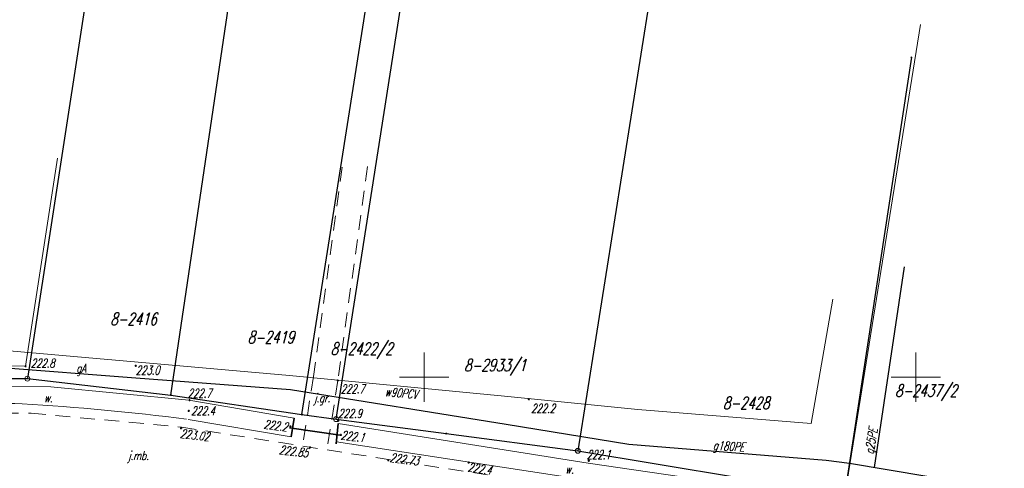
# Model space of a CAD drawing. Header units: millimetres. Extents: x 7501998 to 7504402, y 5666312 to 5667240.
# Tile 6 of 51: x 7502259 to 7502359, y 5666891 to 5666936. Entities that reach past the tile are written whole.
import ezdxf
from ezdxf.enums import TextEntityAlignment as Align

# ---------------------------------------------------------------- set-up
doc = ezdxf.new("R2010")
doc.units = ezdxf.units.MM
doc.header["$MEASUREMENT"] = 0
for name, pattern in [('1', [0]), ('3', [1, 0.5, -0.5]), ('4', [2.5, 1.5, -1]), ('BGS', [7.5, 7.5]), ('KOR', [0])]:
    doc.linetypes.add(name, pattern=pattern)
doc.layers.get('0').update_dxf_attribs({"color": 250, "linetype": 'CONTINUOUS', "lineweight": 100})
for name, color, linetype, lineweight in [('Dzialki', 7, '1', 30), ('EUZOU_T_3', 7, 'CONTINUOUS', 18), ('EUZPU_L_3', 7, 'KOR', 18), ('Numery_dzialek', 7, 'CONTINUOUS', 18), ('Podzial_sekcyjny_krzyze', 7, '1', 18), ('Punkty', 7, 'CONTINUOUS', 9), ('SDROK_T_0', 7, 'CONTINUOUS', 18), ('SDRPK_L_1', 7, '4', 18), ('SDRPT_L_0', 7, '3', 35), ('SZOPO_L_0', 7, 'BGS', 18), ('UGGOO_T_0', 7, 'CONTINUOUS', 18), ('UGGPON_L_1', 40, '1', 30), ('UWWOO_T_0', 5, 'CONTINUOUS', 18), ('UWWPO_L_1', 5, '1', 18), ('WUKOS_T_0', 7, 'CONTINUOUS', 35), ('WUKOS_T_1', 7, 'CONTINUOUS', 15)]:
    doc.layers.add(name, color=color, linetype=linetype, lineweight=lineweight)
doc.styles.get("Standard").update_dxf_attribs({"font": 'Simplex.SHX', "width": 0.75})

# ---------------------------------------------------------------- blocks, each defined once
blk = doc.blocks.new('GRO')
at = {"linetype": 'Continuous'}
blk.add_circle((0, 0), 0.045, dxfattribs=at)
blk = doc.blocks.new('GRT')
at = {"linetype": 'Continuous'}
blk.add_circle((0, 0), 0.25, dxfattribs=at)
blk = doc.blocks.new('WSP')
at = {"linetype": 'Continuous'}
blk.add_circle((0, 0), 0.045, dxfattribs=at)

msp = doc.modelspace()

# ---------------------------------------------------------------- linework, layer by layer
at = {"layer": 'Dzialki'}
for p, q in [((7502274.23, 5666898.18), (7502314.2, 5667167.76)), ((7502287.56, 5666896.19), (7502306.29, 5667015.59)), ((7502291.03, 5666895.73), (7502302.29, 5666967.57)), ((7502326.92, 5666963.71), (7502315.62, 5666892.51)), ((7502268.64, 5666958.15), (7502259.63, 5666899.85)), ((7502349.55, 5666932.5), (7502342.75, 5666888.03)), ((7502245.61, 5666899.93), (7502259.63, 5666899.85)), ((7502259.63, 5666899.85), (7502274.23, 5666898.18)), ((7502274.23, 5666898.18), (7502287.56, 5666896.19)), ((7502287.56, 5666896.19), (7502291.03, 5666895.73)), ((7502291.03, 5666895.73), (7502302.24, 5666894.26)), ((7502302.24, 5666894.26), (7502315.62, 5666892.51)), ((7502315.62, 5666892.51), (7502342.75, 5666888.03))]:
    msp.add_line(p, q, dxfattribs=at)
at = {"layer": 'EUZPU_L_3', "linetype": 'KOR'}
for p, q in [((7502251.19, 5666899.06), (7502262, 5666899.03)), ((7502262, 5666899.03), (7502276.07, 5666897.67)), ((7502276.07, 5666897.67), (7502286.76, 5666895.83)), ((7502286.46, 5666893.92), (7502275.98, 5666895.69)), ((7502291.25, 5666895.29), (7502316.66, 5666891.24)), ((7502291.06, 5666893.44), (7502316.58, 5666889.53)), ((7502316.66, 5666891.24), (7502337.86, 5666888.19))]:
    msp.add_line(p, q, dxfattribs=at)
at = {"layer": 'Podzial_sekcyjny_krzyze'}
for p, q in [((7502300, 5666897.5), (7502300, 5666902.5)), ((7502350, 5666897.5), (7502350, 5666902.5)), ((7502297.5, 5666900), (7502302.5, 5666900)), ((7502347.5, 5666900), (7502352.5, 5666900))]:
    msp.add_line(p, q, dxfattribs=at)
at = {"layer": 'SDRPK_L_1', "linetype": '4'}
for p, q in [((7502288.73, 5666900.05), (7502291.7, 5666921.74)), ((7502294.24, 5666921.41), (7502291.21, 5666899.65)), ((7502288.73, 5666900.05), (7502287.63, 5666893)), ((7502291.21, 5666899.65), (7502290.11, 5666892.61)), ((7502252.23, 5666896.3), (7502260.01, 5666896.34)), ((7502260.01, 5666896.34), (7502275.31, 5666894.92)), ((7502275.31, 5666894.92), (7502338.97, 5666884.98))]:
    msp.add_line(p, q, dxfattribs=at)
at = {"layer": 'SDRPT_L_0', "linetype": '1'}
for p, q in [((7502286.76, 5666895.83), (7502286.46, 5666893.92)), ((7502286.29, 5666894.86), (7502291.45, 5666894.09)), ((7502291.04, 5666893.23), (7502291.25, 5666895.29))]:
    msp.add_line(p, q, dxfattribs=at)
at = {"layer": 'SZOPO_L_0', "linetype": 'BGS'}
for p, q in [((7502343.01, 5666889.44), (7502350.47, 5666935.85)), ((7502262.71, 5666922.24), (7502259.45, 5666901.11)), ((7502259.45, 5666901.11), (7502248.67, 5666901.37))]:
    msp.add_line(p, q, dxfattribs=at)
for centre, radius, start, end in [((7502254.37, 5666789.89), 107.49, 87.4812, 93.8601), ((7502245.46, 5666660.97), 236.71, 82.6349, 86.6981)]:
    msp.add_arc(centre, radius, start, end, dxfattribs=at)
at = {"layer": 'UGGPON_L_1', "linetype": '1'}
for p, q in [((7502345.8, 5666890.83), (7502348.86, 5666911.22)), ((7502248.71, 5666901.6), (7502270.67, 5666899.92)), ((7502270.67, 5666899.92), (7502286.41, 5666898.75)), ((7502286.41, 5666898.75), (7502308.32, 5666895.23)), ((7502308.32, 5666895.23), (7502320.8, 5666893.19)), ((7502320.8, 5666893.19), (7502340.87, 5666891.56)), ((7502340.87, 5666891.56), (7502343.27, 5666891.26)), ((7502343.27, 5666891.26), (7502359.01, 5666888.61))]:
    msp.add_line(p, q, dxfattribs=at)
at = {"layer": 'UWWPO_L_1', "linetype": '1'}
for p, q in [((7502339.35, 5666895.29), (7502341.58, 5666907.93)), ((7502256.18, 5666902.83), (7502286.28, 5666900.18)), ((7502286.28, 5666900.18), (7502308.16, 5666898.05)), ((7502308.16, 5666898.05), (7502321.73, 5666896.7)), ((7502321.73, 5666896.7), (7502339.35, 5666895.29))]:
    msp.add_line(p, q, dxfattribs=at)

# ---------------------------------------------------------------- block references
at = {"layer": 'Punkty'}
for name, p in [('GRO', (7502349.55, 5666932.5)), ('GRT', (7502259.63, 5666899.85)), ('GRO', (7502274.23, 5666898.18)), ('GRO', (7502287.56, 5666896.19)), ('GRT', (7502291.03, 5666895.73)), ('GRO', (7502302.24, 5666894.26)), ('GRT', (7502315.62, 5666892.51))]:
    msp.add_blockref(name, p, dxfattribs=at)
at = {"layer": 'WUKOS_T_0'}
for p in [(7502259.45, 5666901.11), (7502270.66, 5666901.15), (7502291.21, 5666899.65), (7502310.65, 5666897.75), (7502276.12, 5666897.66), (7502276.04, 5666896.57), (7502275.26, 5666894.81), (7502286.39, 5666895), (7502291.23, 5666895.56), (7502291.53, 5666894.13), (7502288.38, 5666892.86), (7502296.35, 5666891.55), (7502304.53, 5666891.32), (7502316.74, 5666891.5)]:
    msp.add_blockref('WSP', p, dxfattribs=at)

# ---------------------------------------------------------------- texts
at = {"layer": 'EUZOU_T_3', "oblique": 15, "width": 0.7}
for p in [(7502261.33, 5666898.34), (7502314.35, 5666891.09)]:
    msp.add_text('w.', height=0.9, dxfattribs=at).set_placement(p, align=Align.TOP_LEFT)
at = {"layer": 'Numery_dzialek', "oblique": 15, "width": 0.7}
for s, p in [('8-2416', (7502268.07, 5666906.53)), ('8-2419', (7502282.04, 5666904.68)), ('8-2422/2', (7502290.48, 5666903.51)), ('8-2933/1', (7502304.06, 5666901.84)), ('8-2437/2', (7502347.9, 5666899.25)), ('8-2428', (7502330.39, 5666898))]:
    msp.add_text(s, height=1.25, dxfattribs=at).set_placement(p, align=Align.TOP_LEFT)
at = {"layer": 'SDROK_T_0', "oblique": 15, "width": 0.7}
for s, p in [('j.gr.', (7502288.77, 5666898.34)), ('j.mb.', (7502269.85, 5666892.48))]:
    msp.add_text(s, height=0.9, dxfattribs=at).set_placement(p, align=Align.TOP_LEFT)
at = {"layer": 'UGGOO_T_0', "oblique": 15, "width": 0.7}
for s, rotation, p in [('gA', 1.6366, (7502264.61, 5666900.43)), ('g25PE', 80.5927, (7502345.69, 5666892.1)), ('g180PE', 356.3478, (7502329.35, 5666892.64))]:
    msp.add_text(s, height=0.9, rotation=rotation, dxfattribs=at).set_placement(p)
at = {"layer": 'UWWOO_T_0', "oblique": 15, "width": 0.7}
msp.add_text('w90PCV', height=0.9, rotation=354.6608, dxfattribs=at).set_placement((7502295.99, 5666898.09))
at = {"layer": 'WUKOS_T_1', "oblique": 15, "width": 0.7}
for s, p in [('222.8', (7502259.98, 5666901.87)), ('223.0', (7502270.66, 5666901.15)), ('222.7', (7502275.94, 5666898.81)), ('222.7', (7502291.51, 5666899.25)), ('222.4', (7502276.29, 5666897.02)), ('222.9', (7502291.24, 5666896.75)), ('222.2', (7502310.88, 5666897.27)), ('222.1', (7502316.54, 5666892.57))]:
    msp.add_text(s, height=0.9, dxfattribs=at).set_placement(p, align=Align.TOP_LEFT)
for s, rotation, p in [('223.02', 353.5211, (7502275.24, 5666894.72)), ('222.2', 352.5686, (7502283.75, 5666895.68)), ('222.1', 353.6203, (7502291.58, 5666894.56)), ('222.85', 353.5124, (7502285.31, 5666893.07)), ('222.4', 351.5056, (7502304.53, 5666891.32))]:
    msp.add_text(s, height=0.9, rotation=rotation, dxfattribs=at).set_placement(p, align=Align.TOP_LEFT)
msp.add_text('222.73', height=0.9, rotation=352.637, dxfattribs=at).set_placement((7502296.46, 5666891.39))

doc.saveas('drawing.dxf')
